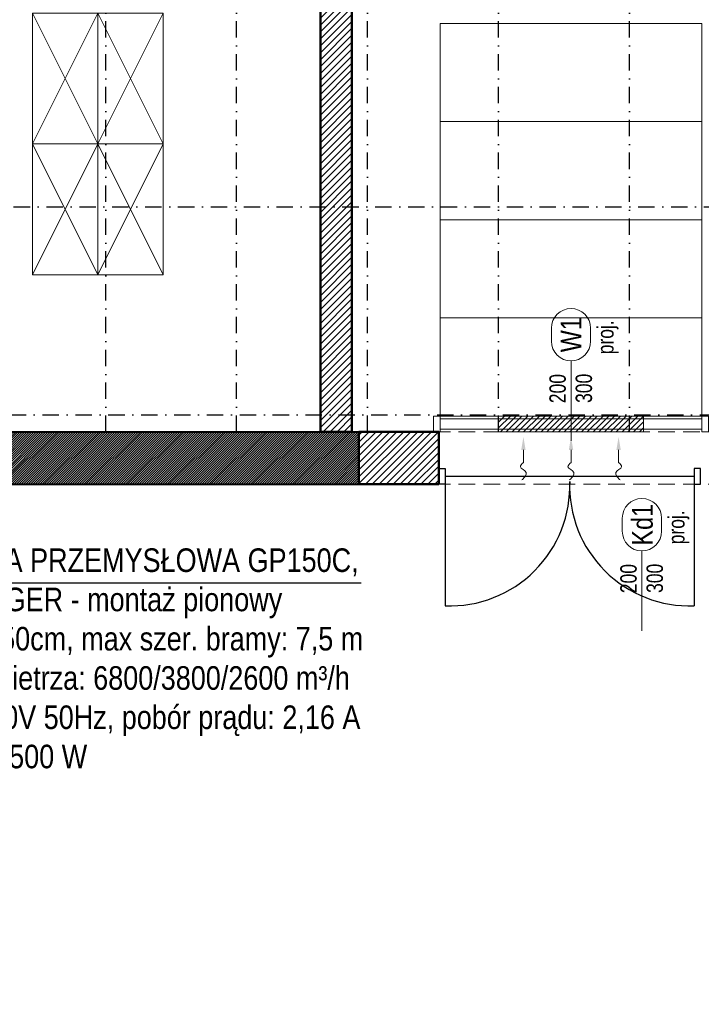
# Model space of a CAD drawing. Header units: centimetres. Extents: x -2715 to 104803, y -2927 to 32152.
# Tile 44 of 72: x 87870 to 88390, y -887 to -134. Entities that reach past the tile are written whole.
import ezdxf
from ezdxf.enums import TextEntityAlignment as Align
from ezdxf.lldxf.tags import DXFTag

# ---------------------------------------------------------------- set-up
doc = ezdxf.new("R2010")
doc.units = ezdxf.units.CM
doc.header["$MEASUREMENT"] = 0
doc.linetypes.add('DASHDOT2', pattern=[0.5, 0.25, -0.125, 0, -0.125])
doc.linetypes.add('HIDDENX2', pattern=[19.05, 12.7, -6.35])
for name, color, linetype, lineweight in [('0_TXT', 252, 'Continuous', 15), ('1_ doors proj.', 252, 'Continuous', 15), ('1_ hatch', 252, 'Continuous', 9), ('1_ hatch proj.', 252, 'Continuous', 9), ('1_ projection', 252, 'HIDDENX2', 5), ('1_ przerywana  S_CONSTRUCTION', 252, 'DASHDOT2', 25), ('1_ wall STRUCT', 252, 'Continuous', 50), ('1_ wall STRUCT proj.', 252, 'Continuous', 50), ('2_ doors description proj.', 252, 'Continuous', 15), ('2_ equipment proj._skrzynie', 252, 'Continuous', 9)]:
    doc.layers.add(name, color=color, linetype=linetype, lineweight=lineweight)
doc.layers.add('3_KRATA_dzrwi istn.', color=252, linetype='Continuous')
doc.layers.add('_IS_sanitarne.opis', color=105, linetype='Continuous')
doc.styles.add('ARIAL', font='arial.ttf', dxfattribs={"width": 0.8})
doc.styles.add('BIKTS', font='bikromsw.shx', dxfattribs={"width": 0.85})
doc.styles.get("Standard").update_dxf_attribs({"font": 'ARIALN.TTF'})
tags = doc.linetypes.add('Dash', pattern=[15, 10, -5]).pattern_tags.tags
tags[6:7] = [DXFTag(74, 4), DXFTag(75, 0), DXFTag(340, '0'), DXFTag(46, 0.0), DXFTag(50, 0.0), DXFTag(44, 0.0), DXFTag(45, 0.0)]
tags[4:5] = [DXFTag(74, 4), DXFTag(75, 0), DXFTag(340, '0'), DXFTag(46, 0.0), DXFTag(50, 0.0), DXFTag(44, 0.0), DXFTag(45, 0.0)]
doc.linetypes.add('FENCELINE9', pattern='A,1e-09,[163,AAA.SHX,S=1,R=0,X=0,Y=0],1.5,-0.5', length=2)

# ---------------------------------------------------------------- blocks, each defined once
blk = doc.blocks.new('vcfnbvcnbvm')
at = {"linetype": 'Dash', "ltscale": 20}
for points in [[(-205, 6), (-5, 6), (-5, 306), (-205, 306), (-205, 6)], [(-205, 231), (-5, 231)], [(-205, 156), (-5, 156)], [(-205, 81), (-5, 81)]]:
    blk.add_lwpolyline(points, dxfattribs=at)
for points in [[(-210, 6), (-205, 6), (-205, -6), (-210, -6), (-210, 6)], [(-210, 6), (-205, 6), (-205, -6), (-210, -6), (-210, 6)], [(-205, 4), (-5, 4), (-5, -4), (-205, -4), (-205, 6)], [(0, 6), (-5, 6), (-5, -6), (0, -6), (0, 6)], [(0, 6), (-5, 6), (-5, -6), (0, -6), (0, 6)]]:
    blk.add_lwpolyline(points)
blk = doc.blocks.new('gfdgfdghf')
for points in [[(-200, 6), (-195, 6), (-195, -6), (-200, -6), (-200, 6)], [(-200, 6), (-195, 6), (-195, -6), (-200, -6), (-200, 6)], [(0, 6), (-5, 6), (-5, -6), (0, -6), (0, 6)], [(0, 6), (-5, 6), (-5, -6), (0, -6), (0, 6)], [(-195, -4), (-195, -99)], [(-5, -4), (-5, -99)]]:
    blk.add_lwpolyline(points)
at = {"linetype": 'FENCELINE9', "ltscale": 2.5}
blk.add_lwpolyline([(-195, 0), (-5, 0)], dxfattribs=at)
for centre, start, end in [((-191.62, -7.38), 267.88422, 2.11578), ((-8.38, -7.38), 177.88422, 272.11578)]:
    blk.add_arc(centre, 91.68, start, end)
blk = doc.blocks.new('_OZN.DRZWI')
blk.add_line((0, 0), (61.07, 0))
blk.add_lwpolyline([(-15, 15, -1), (-15, -15), (-25, -15, -1), (-25, 15)], format="xyb", close=True)
at = {"style": 'BIKTS', "width": 0.8}
blk.add_attdef('WYSOK', text='', height=8, rotation=0.00001, dxfattribs=at).set_placement((27.59, 12.75), align=Align.TOP_CENTER)
for p in [(-20, 0), (75.14, 0)]:
    blk.add_attdef('OZN', text='', height=8, rotation=0.00001, dxfattribs=at).set_placement(p, align=Align.MIDDLE)
blk.add_attdef('SZEROK', text='', height=8, rotation=0.00001, dxfattribs=at).set_placement((27.59, -12.4), align=Align.CENTER)
blk = doc.blocks.new('RDFEWFGRDGBFH')
at = {"layer": '0_TXT', "color": 150, "linetype": 'ByBlock', "lineweight": -2}
blk.add_line((0, -10), (0, -19.6), dxfattribs=at)
blk.add_open_spline([(0, -19.6), (-1.24, -20.76), (-4.37, -23.71), (4.68, -26.45), (0.75, -31.26), (-0.92, -32.56), (-1.14, -32.73)], degree=3, knots=[0, 0, 0, 0, 4.027858, 10.239386, 15.868897, 16.708323, 16.708323, 16.708323, 16.708323], dxfattribs=at)
at = {"layer": '0_TXT', "color": 150}
blk.add_solid([(-1.67, -10), (0, 0), (1.67, -10)], dxfattribs=at)
blk = doc.blocks.new('NAWIEW')
at = {"layer": '1_ hatch proj.', "linetype": 'Dash', "ltscale": 5}
h = blk.add_hatch(dxfattribs=at)
h.set_pattern_fill('ANSI31', color=256, scale=25)
h.set_pattern_definition([(45, (-87022.5463, 436.0692), (-2.20970869, 2.20970869), [])])
h.paths.add_polyline_path([(-55.34, -13), (55.34, -13), (55.34, -1), (-55.34, -1)])
blk.add_lwpolyline([(-55.34, -13), (55.34, -13), (55.34, -1), (-55.34, -1)], close=True, dxfattribs=at)
at = {"layer": '0_TXT'}
for p in [(-36.33, -16.87), (0, -16.87)]:
    blk.add_blockref('RDFEWFGRDGBFH', p, dxfattribs=at)
at = {"layer": '0_TXT', "xscale": -1}
blk.add_blockref('RDFEWFGRDGBFH', (36.33, -16.87), dxfattribs=at)
blk = doc.blocks.new('vcvcbv')
blk.add_lwpolyline([(-100, 50), (0, 50), (0, 0), (-100, 0), (-100, 50)])
at = {"linetype": 'Dash', "ltscale": 10}
blk.add_lwpolyline([(-100, 0), (0, 50), (0, 0), (-100, 50), (-100, 0)], dxfattribs=at)
blk = doc.blocks.new('sdadsfsdfd')
at = {"layer": '2_ equipment proj._skrzynie', "rotation": 90}
for p in [(701, -600), (751, -600), (701, -700), (751, -700)]:
    blk.add_blockref('vcvcbv', p, dxfattribs=at)

msp = doc.modelspace()

# ---------------------------------------------------------------- hatches: boundary and pattern name
at = {"layer": '1_ hatch'}
h = msp.add_hatch(dxfattribs=at)
h.set_pattern_fill('ANSI31', color=256, scale=10)
h.paths.add_polyline_path([(87750.71, -489.07), (87750.71, -449.07), (88128.88, -449.07), (88128.88, -489.07)])
at = {"layer": '1_ hatch proj.'}
h = msp.add_hatch(dxfattribs=at)
h.set_pattern_fill('ANSI31', color=256, scale=30)
h.set_pattern_definition([(45, (547, -653), (-2.65165043, 2.65165043), [])])
h.paths.add_polyline_path([(88099.55, -449.07), (88099.55, 28.93), (88123.55, 28.93), (88123.55, -449.07)])
h = msp.add_hatch(dxfattribs=at)
h.set_pattern_fill('ANSI31', color=256, scale=30)
h.set_pattern_definition([(45, (1134.3333, -2e-12), (-2.65165043, 2.65165043), [])])
h.paths.add_polyline_path([(88189.88, -489.07), (88128.88, -489.07), (88128.88, -449.07), (88189.88, -449.07)])

# ---------------------------------------------------------------- linework, layer by layer
at = {"layer": '1_ projection'}
for points in [[(88128.88, -449.07), (88451.88, -449.07)], [(88128.88, -489.07), (88451.88, -489.07)]]:
    msp.add_lwpolyline(points, dxfattribs=at)
at = {"layer": '1_ przerywana  S_CONSTRUCTION', "ltscale": 50}
for points in [[(87935.55, -449.07), (87935.55, 681.93)], [(88035.55, -449.07), (88035.55, 681.93)], [(88135.55, -449.07), (88135.55, 681.93)], [(88235.55, -449.07), (88235.55, 681.93)], [(88335.55, -449.07), (88335.55, 681.93)], [(86685.55, -277.07), (89183.55, -277.07)], [(86682.55, -436.07), (89183.55, -436.07)]]:
    msp.add_lwpolyline(points, dxfattribs=at)
at = {"layer": '1_ wall STRUCT'}
msp.add_lwpolyline([(87750.71, -489.28), (87750.71, -449.28), (88128.88, -449.07), (88128.88, -489.07), (87750.71, -489.28)], dxfattribs=at)
at = {"layer": '1_ wall STRUCT proj.'}
for points in [[(88099.55, -449.07), (88099.55, 28.93), (88123.55, 28.93), (88123.55, -449.07), (88099.55, -449.07)], [(88189.88, -489.07), (88128.88, -489.07), (88128.88, -449.07), (88189.88, -449.07), (88189.88, -489.07)]]:
    msp.add_lwpolyline(points, dxfattribs=at)
at = {"layer": '_IS_sanitarne.opis'}
msp.add_lwpolyline([(87732.59, -410.37), (87732.59, -564.47), (88130.58, -564.47)], dxfattribs=at)

# ---------------------------------------------------------------- block references
at = {"layer": '0_TXT'}
msp.add_blockref('NAWIEW', (88290.88, -436.07), dxfattribs=at)
at = {"layer": '1_ doors proj.'}
msp.add_blockref('vcfnbvcnbvm', (88395.88, -443.07), dxfattribs=at)
at = {"layer": '2_ doors description proj.'}
ref = msp.add_blockref('_OZN.DRZWI', (88290.88, -394.9), dxfattribs=dict(at, xscale=-1, rotation=89.99999999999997))
ref.add_attrib('OZN', 'proj.', dxfattribs={"layer": '0', "color": 7, "lineweight": 5, "height": 12.5, "rotation": 90, "style": 'BIKTS', "width": 0.8}).set_placement((88318.7, -376.85), align=Align.MIDDLE)
ref.add_attrib('WYSOK', '300', dxfattribs={"layer": '0', "color": 7, "lineweight": 5, "height": 12.5, "rotation": 90, "style": 'BIKTS', "width": 0.8}).set_placement((88294.42, -415.86), align=Align.TOP_CENTER)
ref.add_attrib('SZEROK', '200', dxfattribs={"layer": '0', "color": 7, "lineweight": 5, "height": 12.5, "rotation": 90, "style": 'BIKTS', "width": 0.8}).set_placement((88286.87, -416.06), align=Align.CENTER)
ref.add_attrib('OZN', 'W1', dxfattribs={"layer": '0', "color": 7, "lineweight": 5, "height": 16, "rotation": 90, "style": 'ARIAL', "width": 0.8}).set_placement((88290.88, -374.9), align=Align.MIDDLE)
ref = msp.add_blockref('_OZN.DRZWI', (88345.03, -540.09), dxfattribs=dict(at, xscale=-1, rotation=89.99999999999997))
ref.add_attrib('OZN', 'proj.', dxfattribs={"layer": '0', "color": 7, "lineweight": 5, "height": 12.5, "rotation": 90, "style": 'BIKTS', "width": 0.8}).set_placement((88372.85, -522.05), align=Align.MIDDLE)
ref.add_attrib('WYSOK', '300', dxfattribs={"layer": '0', "color": 7, "lineweight": 5, "height": 12.5, "rotation": 90, "style": 'BIKTS', "width": 0.8}).set_placement((88348.57, -561.05), align=Align.TOP_CENTER)
ref.add_attrib('SZEROK', '200', dxfattribs={"layer": '0', "color": 7, "lineweight": 5, "height": 12.5, "rotation": 90, "style": 'BIKTS', "width": 0.8}).set_placement((88341.02, -561.25), align=Align.CENTER)
ref.add_attrib('OZN', 'Kd1', dxfattribs={"layer": '0', "color": 7, "lineweight": 5, "height": 16, "rotation": 90, "style": 'ARIAL', "width": 0.8}).set_placement((88345.03, -520.09), align=Align.MIDDLE)
at = {"layer": '2_ equipment proj._skrzynie'}
msp.add_blockref('sdadsfsdfd', (87228.55, 470.93), dxfattribs=at)
at = {"layer": '3_KRATA_dzrwi istn.', "color": 6}
msp.add_blockref('gfdgfdghf', (88389.88, -483.07), dxfattribs=at)

# ---------------------------------------------------------------- texts
at = {"layer": '_IS_sanitarne.opis', "insert": (87740.34, -538.17), "char_height": 18, "width": 433.1899, "attachment_point": 1}
msp.add_mtext('\\pxt4;\\fArial Narrow|b0|i0|c186;2 x KURTYNA PRZEMYSŁOWA GP150C, prod. SONNIGER - montaż pionowy\\P\\pt;Dł. kurtyny 150cm, max szer. bramy: 7,5 m\\PWydatek powietrza: 6800/3800/2600 m³/h\\PZasilanie: 230V 50Hz, pobór prądu: 2,16 A\\PPobór mocy: 500 W\\PWaga: 37 kg\\PIP=54', dxfattribs=at)

doc.saveas('drawing.dxf')
